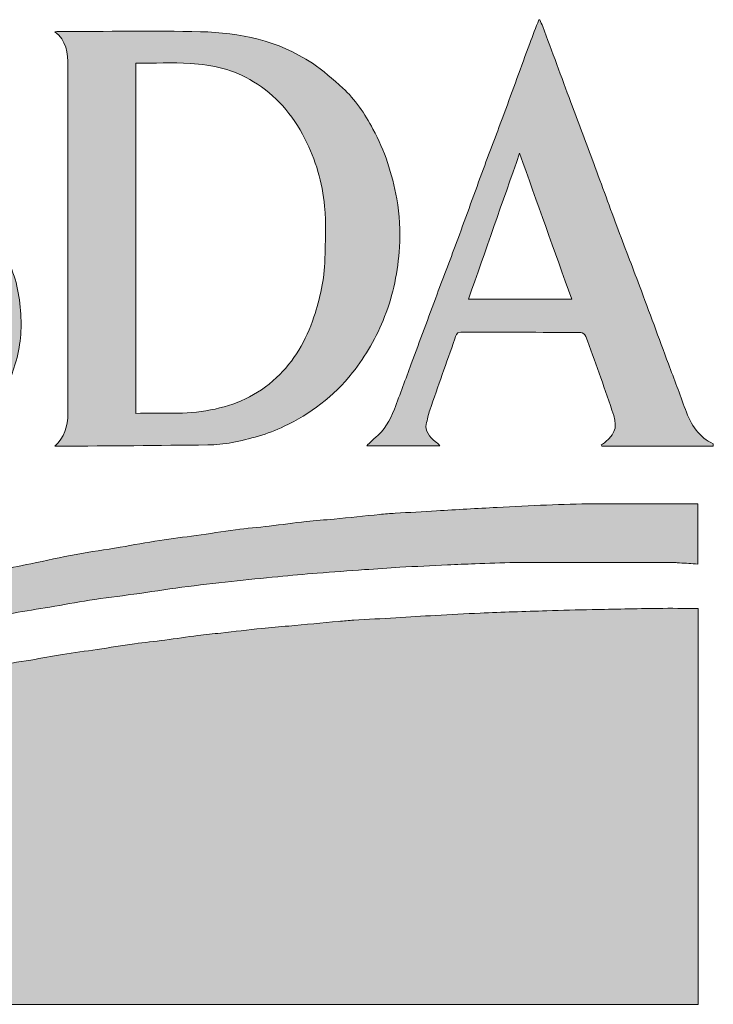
# Paper-space layout 'C6.0 DETAILS' of a CAD drawing. Header units: feet. Extents: x -24 to 101, y -3 to 30.
# Tile 25 of 29: x 38.897 to 39.722, y 27.793 to 28.964. Entities that reach past the tile are written whole.
import ezdxf
from ezdxf.enums import TextEntityAlignment as Align

# ---------------------------------------------------------------- set-up
doc = ezdxf.new("R2010")
doc.units = ezdxf.units.FT
doc.header["$MEASUREMENT"] = 0
for name, color, linetype in [('G-BRDR', 7, 'Continuous'), ('G-BRDR-TEXT-ST01', 64, 'Continuous'), ('G-TEXT-ST02', 2, 'Continuous')]:
    doc.layers.add(name, color=color, linetype=linetype)
doc.styles.add('Arial Narrow Tlblk', font='ARIALN.TTF')
doc.styles.get("Standard").update_dxf_attribs({"font": 'arial.ttf'})

# ---------------------------------------------------------------- blocks, each defined once
blk = doc.blocks.new('USDA')
at = {"lineweight": 0}
h = blk.add_hatch(color=256, dxfattribs=at)
edge = h.paths.add_edge_path()
edge.add_spline(control_points=[(1.4556, 0.664), (1.4113, 0.664), (1.367, 0.664), (1.3228, 0.664), (1.3226, 0.6646), (1.3225, 0.6651), (1.3223, 0.6656), (1.324, 0.6668), (1.3258, 0.6678), (1.3273, 0.6692), (1.341, 0.6809), (1.3413, 0.6889), (1.335, 0.7071), (1.325, 0.7365), (1.3145, 0.7657), (1.3039, 0.7948), (1.3031, 0.797), (1.2999, 0.7994), (1.2979, 0.7994), (1.2503, 0.7997), (1.2027, 0.7995), (1.1551, 0.7998), (1.1494, 0.7999), (1.1494, 0.7954), (1.1481, 0.7917), (1.1381, 0.7636), (1.1282, 0.7354), (1.1184, 0.7071), (1.1165, 0.7016), (1.1153, 0.6958), (1.114, 0.6901), (1.1126, 0.6839), (1.1177, 0.6742), (1.1246, 0.6696), (1.1266, 0.6683), (1.1285, 0.6671), (1.1301, 0.6646), (1.1016, 0.6646), (1.073, 0.6646), (1.0432, 0.6646), (1.0471, 0.6683), (1.0502, 0.6717), (1.0535, 0.6743), (1.0642, 0.6828), (1.071, 0.6948), (1.0761, 0.7081), (1.083, 0.726), (1.0896, 0.744), (1.0962, 0.762), (1.1065, 0.7896), (1.1166, 0.8172), (1.1269, 0.8448), (1.1351, 0.8667), (1.1435, 0.8885), (1.1516, 0.9105), (1.1619, 0.9383), (1.1719, 0.9663), (1.1821, 0.9941), (1.1902, 1.0161), (1.1986, 1.0379), (1.2067, 1.0599), (1.217, 1.0877), (1.227, 1.1156), (1.2373, 1.1434), (1.2407, 1.1529), (1.2444, 1.1622), (1.248, 1.1715), (1.2484, 1.1715), (1.2488, 1.1715), (1.2492, 1.1715), (1.2503, 1.1689), (1.2516, 1.1663), (1.2526, 1.1636), (1.2638, 1.1335), (1.2749, 1.1033), (1.286, 1.0732), (1.2944, 1.0507), (1.3031, 1.0282), (1.3114, 1.0056), (1.3213, 0.9791), (1.3309, 0.9524), (1.3408, 0.9259), (1.3497, 0.9021), (1.3589, 0.8785), (1.3678, 0.8547), (1.3794, 0.8238), (1.3908, 0.7928), (1.4022, 0.7619), (1.4089, 0.7439), (1.4158, 0.726), (1.4223, 0.7079), (1.429, 0.6893), (1.4389, 0.6744), (1.4556, 0.6668), (1.4556, 0.6659), (1.4556, 0.665), (1.4556, 0.664)], knot_values=[0, 0, 0, 0, 1, 1, 1, 2, 2, 2, 3, 3, 3, 4, 4, 4, 5, 5, 5, 6, 6, 6, 7, 7, 7, 8, 8, 8, 9, 9, 9, 10, 10, 10, 11, 11, 11, 12, 12, 12, 13, 13, 13, 14, 14, 14, 15, 15, 15, 16, 16, 16, 17, 17, 17, 18, 18, 18, 19, 19, 19, 20, 20, 20, 21, 21, 21, 22, 22, 22, 23, 23, 23, 24, 24, 24, 25, 25, 25, 26, 26, 26, 27, 27, 27, 28, 28, 28, 29, 29, 29, 30, 30, 30, 31, 31, 31, 32, 32, 32, 32], degree=3, periodic=0)
edge = h.paths.add_edge_path()
edge.add_spline(control_points=[(1.2251, 1.0126), (1.2046, 0.9541), (1.1845, 0.8967), (1.1643, 0.8389), (1.2056, 0.8389), (1.2461, 0.8389), (1.2871, 0.8389), (1.2665, 0.8967), (1.2459, 0.9542), (1.2251, 1.0126)], knot_values=[0, 0, 0, 0, 1, 1, 1, 2, 2, 2, 3, 3, 3, 3], degree=3, periodic=0)
h = blk.add_hatch(color=256, dxfattribs=at)
edge = h.paths.add_edge_path()
edge.add_spline(control_points=[(0.5977, 1.0312), (0.5948, 1.0388), (0.5925, 1.0468), (0.5891, 1.0541), (0.5739, 1.0869), (0.5524, 1.1116), (0.5209, 1.1215), (0.4973, 1.129), (0.4735, 1.129), (0.4525, 1.1113), (0.4384, 1.0994), (0.431, 1.0825), (0.4296, 1.0622), (0.4273, 1.0297), (0.4427, 1.0091), (0.4653, 0.9953), (0.4965, 0.9762), (0.5287, 0.9593), (0.5602, 0.9408), (0.5813, 0.9283), (0.6004, 0.9125), (0.6138, 0.8891), (0.6248, 0.8699), (0.6296, 0.8484), (0.6314, 0.8254), (0.6332, 0.8035), (0.6312, 0.7825), (0.6252, 0.7619), (0.6152, 0.7277), (0.5958, 0.7024), (0.5697, 0.6835), (0.5507, 0.6698), (0.5298, 0.6623), (0.508, 0.6587), (0.4881, 0.6554), (0.4683, 0.6574), (0.4484, 0.661), (0.4216, 0.6658), (0.3965, 0.6761), (0.372, 0.689), (0.368, 0.6912), (0.3672, 0.6939), (0.3671, 0.6986), (0.3669, 0.7211), (0.3663, 0.7436), (0.366, 0.7661), (0.3658, 0.7818), (0.366, 0.7976), (0.366, 0.8116), (0.3683, 0.8047), (0.3711, 0.7958), (0.3744, 0.7871), (0.3866, 0.7548), (0.4043, 0.7281), (0.4312, 0.7105), (0.4478, 0.6997), (0.4656, 0.6949), (0.4844, 0.6963), (0.5045, 0.6979), (0.5231, 0.7045), (0.5375, 0.722), (0.549, 0.736), (0.5546, 0.7531), (0.557, 0.7722), (0.5589, 0.7869), (0.5567, 0.8004), (0.5525, 0.8138), (0.5482, 0.8274), (0.54, 0.8373), (0.5303, 0.8458), (0.5134, 0.8606), (0.4937, 0.8693), (0.4747, 0.8797), (0.4528, 0.8918), (0.4313, 0.9049), (0.4119, 0.9226), (0.3957, 0.9375), (0.3826, 0.955), (0.3739, 0.9769), (0.369, 0.9893), (0.3665, 1.0024), (0.366, 1.016), (0.3654, 1.0363), (0.366, 1.0564), (0.3728, 1.0756), (0.3799, 1.0955), (0.3899, 1.1124), (0.4043, 1.1262), (0.4233, 1.1446), (0.4452, 1.1556), (0.469, 1.1614), (0.4869, 1.1657), (0.5052, 1.1655), (0.5235, 1.1633), (0.5473, 1.1604), (0.5701, 1.1538), (0.5914, 1.1409), (0.5943, 1.1392), (0.5952, 1.1374), (0.5953, 1.1337), (0.5959, 1.1048), (0.5967, 1.0758), (0.5977, 1.0469), (0.5978, 1.0417), (0.5986, 1.0365), (0.5992, 1.0314), (0.5987, 1.0313), (0.5982, 1.0312), (0.5977, 1.0312)], knot_values=[0, 0, 0, 0, 1, 1, 1, 2, 2, 2, 3, 3, 3, 4, 4, 4, 5, 5, 5, 6, 6, 6, 7, 7, 7, 8, 8, 8, 9, 9, 9, 10, 10, 10, 11, 11, 11, 12, 12, 12, 13, 13, 13, 14, 14, 14, 15, 15, 15, 16, 16, 16, 17, 17, 17, 18, 18, 18, 19, 19, 19, 20, 20, 20, 21, 21, 21, 22, 22, 22, 23, 23, 23, 24, 24, 24, 25, 25, 25, 26, 26, 26, 27, 27, 27, 28, 28, 28, 29, 29, 29, 30, 30, 30, 31, 31, 31, 32, 32, 32, 33, 33, 33, 34, 34, 34, 35, 35, 35, 36, 36, 36, 36], degree=3, periodic=0)
h = blk.add_hatch(color=256, dxfattribs=at)
edge = h.paths.add_edge_path()
edge.add_spline(control_points=[(0.6724, 0.664), (0.6833, 0.6748), (0.6878, 0.6871), (0.6878, 0.7033), (0.6875, 0.8407), (0.6875, 0.9782), (0.6878, 1.1156), (0.6878, 1.1324), (0.6858, 1.147), (0.6722, 1.1571), (0.6738, 1.1572), (0.6754, 1.1575), (0.6771, 1.1575), (0.7332, 1.1575), (0.7894, 1.1585), (0.8456, 1.1572), (0.8921, 1.1562), (0.9375, 1.147), (0.9787, 1.1197), (0.9913, 1.1112), (1.003, 1.1005), (1.0147, 1.0902), (1.0297, 1.077), (1.0407, 1.0596), (1.0507, 1.0413), (1.0646, 1.0159), (1.0736, 0.9882), (1.079, 0.9586), (1.0824, 0.9394), (1.0833, 0.9201), (1.0822, 0.9008), (1.0805, 0.8722), (1.0749, 0.8445), (1.0645, 0.8183), (1.0549, 0.7937), (1.0423, 0.7717), (1.0265, 0.7517), (1.0037, 0.7227), (0.976, 0.7027), (0.9452, 0.6878), (0.9252, 0.6782), (0.9042, 0.6727), (0.883, 0.6685), (0.8735, 0.6666), (0.8638, 0.6657), (0.8542, 0.6656), (0.7956, 0.6649), (0.7371, 0.6645), (0.6786, 0.664), (0.6765, 0.664), (0.6745, 0.664), (0.6724, 0.664)], knot_values=[0, 0, 0, 0, 1, 1, 1, 2, 2, 2, 3, 3, 3, 4, 4, 4, 5, 5, 5, 6, 6, 6, 7, 7, 7, 8, 8, 8, 9, 9, 9, 10, 10, 10, 11, 11, 11, 12, 12, 12, 13, 13, 13, 14, 14, 14, 15, 15, 15, 16, 16, 16, 17, 17, 17, 17], degree=3, periodic=0)
edge = h.paths.add_edge_path()
edge.add_spline(control_points=[(0.7684, 1.1198), (0.7684, 0.9795), (0.7684, 0.8416), (0.7684, 0.7031), (0.7984, 0.7038), (0.828, 0.7015), (0.8575, 0.7072), (0.8864, 0.7128), (0.9129, 0.724), (0.936, 0.7457), (0.9567, 0.7651), (0.9711, 0.7894), (0.9805, 0.818), (0.9877, 0.8401), (0.9929, 0.8628), (0.9935, 0.8865), (0.994, 0.9075), (0.9952, 0.9288), (0.9932, 0.9495), (0.9905, 0.9779), (0.9825, 1.0049), (0.9698, 1.0298), (0.9548, 1.0592), (0.9346, 1.082), (0.9087, 1.0978), (0.8851, 1.1122), (0.8595, 1.1181), (0.8334, 1.1195), (0.8119, 1.1207), (0.7904, 1.1198), (0.7684, 1.1198)], knot_values=[0, 0, 0, 0, 1, 1, 1, 2, 2, 2, 3, 3, 3, 4, 4, 4, 5, 5, 5, 6, 6, 6, 7, 7, 7, 8, 8, 8, 9, 9, 9, 10, 10, 10, 10], degree=3, periodic=0)
h = blk.add_hatch(color=256, dxfattribs=at)
edge = h.paths.add_edge_path()
edge.add_spline(control_points=[(0.0001, 0.2911), (0.0116, 0.2979), (0.0229, 0.3051), (0.0346, 0.3116), (0.0765, 0.3353), (0.1188, 0.3579), (0.1627, 0.3763), (0.1961, 0.3904), (0.2294, 0.4048), (0.2631, 0.418), (0.3248, 0.4422), (0.3877, 0.4613), (0.4509, 0.4791), (0.4875, 0.4895), (0.5245, 0.4985), (0.5614, 0.5072), (0.5887, 0.5136), (0.6162, 0.5186), (0.6436, 0.5243), (0.6615, 0.528), (0.6794, 0.5319), (0.6974, 0.5353), (0.7148, 0.5385), (0.7324, 0.5409), (0.7498, 0.5438), (0.7656, 0.5465), (0.7812, 0.5496), (0.797, 0.552), (0.8114, 0.5543), (0.8259, 0.5558), (0.8404, 0.5578), (0.856, 0.56), (0.8716, 0.5626), (0.8872, 0.5647), (0.9005, 0.5664), (0.9139, 0.5675), (0.9273, 0.569), (0.942, 0.5707), (0.9566, 0.5728), (0.9713, 0.5745), (0.9823, 0.5757), (0.9934, 0.5763), (1.0044, 0.5774), (1.0225, 0.5791), (1.0406, 0.5811), (1.0587, 0.5829), (1.0648, 0.5835), (1.0709, 0.584), (1.0771, 0.5843), (1.0935, 0.5853), (1.1099, 0.5862), (1.1264, 0.5872), (1.1504, 0.5885), (1.1743, 0.59), (1.1983, 0.5913), (1.2179, 0.5924), (1.2376, 0.5934), (1.2572, 0.5941), (1.2759, 0.5948), (1.2947, 0.5954), (1.3134, 0.5955), (1.3545, 0.5957), (1.3956, 0.5956), (1.4371, 0.5956), (1.4371, 0.5728), (1.4371, 0.549), (1.4371, 0.5239), (1.4299, 0.5243), (1.4227, 0.5248), (1.4154, 0.5253), (1.4136, 0.5254), (1.4118, 0.5256), (1.4101, 0.5256), (1.3465, 0.5256), (1.2829, 0.5257), (1.2193, 0.5256), (1.2035, 0.5255), (1.1878, 0.5248), (1.1721, 0.5242), (1.1612, 0.5238), (1.1503, 0.5234), (1.1393, 0.5228), (1.1205, 0.5219), (1.1016, 0.5211), (1.0828, 0.52), (1.0688, 0.5192), (1.0547, 0.5182), (1.0407, 0.5172), (1.0219, 0.5159), (1.0031, 0.5145), (0.9844, 0.513), (0.9688, 0.5118), (0.9532, 0.5103), (0.9377, 0.5088), (0.9192, 0.5071), (0.9007, 0.5053), (0.8822, 0.5032), (0.8626, 0.5011), (0.843, 0.4988), (0.8234, 0.4962), (0.8043, 0.4937), (0.7852, 0.4906), (0.7661, 0.488), (0.7485, 0.4855), (0.7309, 0.4835), (0.7133, 0.4808), (0.6976, 0.4784), (0.6819, 0.4753), (0.6662, 0.4727), (0.6518, 0.4702), (0.6374, 0.4681), (0.623, 0.4655), (0.6039, 0.462), (0.5847, 0.4583), (0.5656, 0.4545), (0.5467, 0.4508), (0.5277, 0.4473), (0.5089, 0.4431), (0.4785, 0.4364), (0.4481, 0.4297), (0.4179, 0.4222), (0.3782, 0.4124), (0.3385, 0.4023), (0.2989, 0.3914), (0.2632, 0.3816), (0.2276, 0.371), (0.1921, 0.3599), (0.1622, 0.3505), (0.1323, 0.3405), (0.1028, 0.3296), (0.0689, 0.317), (0.0355, 0.303), (0.0019, 0.2897), (0.0015, 0.2896), (0.0011, 0.2897), (0.0007, 0.2898), (0.0005, 0.2902), (0.0003, 0.2906), (0.0001, 0.2911)], knot_values=[0, 0, 0, 0, 1, 1, 1, 2, 2, 2, 3, 3, 3, 4, 4, 4, 5, 5, 5, 6, 6, 6, 7, 7, 7, 8, 8, 8, 9, 9, 9, 10, 10, 10, 11, 11, 11, 12, 12, 12, 13, 13, 13, 14, 14, 14, 15, 15, 15, 16, 16, 16, 17, 17, 17, 18, 18, 18, 19, 19, 19, 20, 20, 20, 21, 21, 21, 22, 22, 22, 23, 23, 23, 24, 24, 24, 25, 25, 25, 26, 26, 26, 27, 27, 27, 28, 28, 28, 29, 29, 29, 30, 30, 30, 31, 31, 31, 32, 32, 32, 33, 33, 33, 34, 34, 34, 35, 35, 35, 36, 36, 36, 37, 37, 37, 38, 38, 38, 39, 39, 39, 40, 40, 40, 41, 41, 41, 42, 42, 42, 43, 43, 43, 44, 44, 44, 45, 45, 45, 46, 46, 46, 46], degree=3, periodic=0)
h = blk.add_hatch(color=256, dxfattribs=at)
edge = h.paths.add_edge_path()
edge.add_spline(control_points=[(0, 0), (0, 0.0752), (0.0001, 0.1505), (-0.0001, 0.2258), (-0.0002, 0.2317), (0.0015, 0.2346), (0.006, 0.2362), (0.059, 0.2554), (0.1117, 0.2753), (0.1649, 0.2935), (0.2046, 0.3071), (0.2447, 0.3193), (0.2849, 0.3307), (0.3219, 0.3412), (0.3593, 0.3499), (0.3965, 0.3593), (0.4195, 0.365), (0.4424, 0.3708), (0.4655, 0.3758), (0.4891, 0.381), (0.5129, 0.3853), (0.5367, 0.3901), (0.5574, 0.3942), (0.578, 0.3986), (0.5987, 0.4024), (0.6136, 0.4052), (0.6286, 0.4071), (0.6436, 0.4096), (0.6562, 0.4118), (0.6688, 0.4144), (0.6814, 0.4164), (0.695, 0.4186), (0.7087, 0.4202), (0.7224, 0.4222), (0.7372, 0.4244), (0.752, 0.427), (0.7668, 0.429), (0.7789, 0.4307), (0.7911, 0.4318), (0.8032, 0.4334), (0.8163, 0.4351), (0.8294, 0.4371), (0.8425, 0.4388), (0.8515, 0.44), (0.8606, 0.4408), (0.8696, 0.4418), (0.8859, 0.4436), (0.9022, 0.4455), (0.9185, 0.4473), (0.9291, 0.4484), (0.9397, 0.4492), (0.9504, 0.4501), (0.9703, 0.452), (0.9901, 0.4539), (1.01, 0.4557), (1.0159, 0.4562), (1.0219, 0.4568), (1.0278, 0.4571), (1.0444, 0.4581), (1.0611, 0.459), (1.0777, 0.4599), (1.0936, 0.4609), (1.1094, 0.4619), (1.1252, 0.4627), (1.1429, 0.4637), (1.1605, 0.4648), (1.1782, 0.4655), (1.2046, 0.4666), (1.2311, 0.4675), (1.2575, 0.4683), (1.2754, 0.4689), (1.2934, 0.4693), (1.3113, 0.4697), (1.3374, 0.4702), (1.3635, 0.4708), (1.3896, 0.4711), (1.4053, 0.4713), (1.421, 0.4711), (1.4376, 0.4711), (1.4376, 0.3129), (1.4376, 0.1565), (1.4376, 0), (0.9584, 0), (0.4792, 0), (0, 0)], knot_values=[0, 0, 0, 0, 1, 1, 1, 2, 2, 2, 3, 3, 3, 4, 4, 4, 5, 5, 5, 6, 6, 6, 7, 7, 7, 8, 8, 8, 9, 9, 9, 10, 10, 10, 11, 11, 11, 12, 12, 12, 13, 13, 13, 14, 14, 14, 15, 15, 15, 16, 16, 16, 17, 17, 17, 18, 18, 18, 19, 19, 19, 20, 20, 20, 21, 21, 21, 22, 22, 22, 23, 23, 23, 24, 24, 24, 25, 25, 25, 26, 26, 26, 27, 27, 27, 28, 28, 28, 28], degree=3, periodic=0)
for points, knots in [([(1.4556, 0.664), (1.4113, 0.664), (1.367, 0.664), (1.3228, 0.664), (1.3226, 0.6646), (1.3225, 0.6651), (1.3223, 0.6656), (1.324, 0.6668), (1.3258, 0.6678), (1.3273, 0.6692), (1.341, 0.6809), (1.3413, 0.6889), (1.335, 0.7071), (1.325, 0.7365), (1.3145, 0.7657), (1.3039, 0.7948), (1.3031, 0.797), (1.2999, 0.7994), (1.2979, 0.7994), (1.2503, 0.7997), (1.2027, 0.7995), (1.1551, 0.7998), (1.1494, 0.7999), (1.1494, 0.7954), (1.1481, 0.7917), (1.1381, 0.7636), (1.1282, 0.7354), (1.1184, 0.7071), (1.1165, 0.7016), (1.1153, 0.6958), (1.114, 0.6901), (1.1126, 0.6839), (1.1177, 0.6742), (1.1246, 0.6696), (1.1266, 0.6683), (1.1285, 0.6671), (1.1301, 0.6646), (1.1016, 0.6646), (1.073, 0.6646), (1.0432, 0.6646), (1.0471, 0.6683), (1.0502, 0.6717), (1.0535, 0.6743), (1.0642, 0.6828), (1.071, 0.6948), (1.0761, 0.7081), (1.083, 0.726), (1.0896, 0.744), (1.0962, 0.762), (1.1065, 0.7896), (1.1166, 0.8172), (1.1269, 0.8448), (1.1351, 0.8667), (1.1435, 0.8885), (1.1516, 0.9105), (1.1619, 0.9383), (1.1719, 0.9663), (1.1821, 0.9941), (1.1902, 1.0161), (1.1986, 1.0379), (1.2067, 1.0599), (1.217, 1.0877), (1.227, 1.1156), (1.2373, 1.1434), (1.2407, 1.1529), (1.2444, 1.1622), (1.248, 1.1715), (1.2484, 1.1715), (1.2488, 1.1715), (1.2492, 1.1715), (1.2503, 1.1689), (1.2516, 1.1663), (1.2526, 1.1636), (1.2638, 1.1335), (1.2749, 1.1033), (1.286, 1.0732), (1.2944, 1.0507), (1.3031, 1.0282), (1.3114, 1.0056), (1.3213, 0.9791), (1.3309, 0.9524), (1.3408, 0.9259), (1.3497, 0.9021), (1.3589, 0.8785), (1.3678, 0.8547), (1.3794, 0.8238), (1.3908, 0.7928), (1.4022, 0.7619), (1.4089, 0.7439), (1.4158, 0.726), (1.4223, 0.7079), (1.429, 0.6893), (1.4389, 0.6744), (1.4556, 0.6668), (1.4556, 0.6659), (1.4556, 0.665), (1.4556, 0.664)], [0, 0, 0, 0, 1, 1, 1, 2, 2, 2, 3, 3, 3, 4, 4, 4, 5, 5, 5, 6, 6, 6, 7, 7, 7, 8, 8, 8, 9, 9, 9, 10, 10, 10, 11, 11, 11, 12, 12, 12, 13, 13, 13, 14, 14, 14, 15, 15, 15, 16, 16, 16, 17, 17, 17, 18, 18, 18, 19, 19, 19, 20, 20, 20, 21, 21, 21, 22, 22, 22, 23, 23, 23, 24, 24, 24, 25, 25, 25, 26, 26, 26, 27, 27, 27, 28, 28, 28, 29, 29, 29, 30, 30, 30, 31, 31, 31, 32, 32, 32, 32]), ([(0.5977, 1.0312), (0.5982, 1.0312), (0.5987, 1.0313), (0.5992, 1.0314), (0.5986, 1.0365), (0.5978, 1.0417), (0.5977, 1.0469), (0.5967, 1.0758), (0.5959, 1.1048), (0.5953, 1.1337), (0.5952, 1.1374), (0.5943, 1.1392), (0.5914, 1.1409), (0.5701, 1.1538), (0.5473, 1.1604), (0.5235, 1.1633), (0.5052, 1.1655), (0.4869, 1.1657), (0.469, 1.1614), (0.4452, 1.1556), (0.4233, 1.1446), (0.4043, 1.1262), (0.3899, 1.1124), (0.3799, 1.0955), (0.3728, 1.0756), (0.366, 1.0564), (0.3654, 1.0363), (0.366, 1.016), (0.3665, 1.0024), (0.369, 0.9893), (0.3739, 0.9769), (0.3826, 0.955), (0.3957, 0.9375), (0.4119, 0.9226), (0.4313, 0.9049), (0.4528, 0.8918), (0.4747, 0.8797), (0.4937, 0.8693), (0.5134, 0.8606), (0.5303, 0.8458), (0.54, 0.8373), (0.5482, 0.8274), (0.5525, 0.8138), (0.5567, 0.8004), (0.5589, 0.7869), (0.557, 0.7722), (0.5546, 0.7531), (0.549, 0.736), (0.5375, 0.722), (0.5231, 0.7045), (0.5045, 0.6979), (0.4844, 0.6963), (0.4656, 0.6949), (0.4478, 0.6997), (0.4312, 0.7105), (0.4043, 0.7281), (0.3866, 0.7548), (0.3744, 0.7871), (0.3711, 0.7958), (0.3683, 0.8047), (0.366, 0.8116), (0.366, 0.7976), (0.3658, 0.7818), (0.366, 0.7661), (0.3663, 0.7436), (0.3669, 0.7211), (0.3671, 0.6986), (0.3672, 0.6939), (0.368, 0.6912), (0.372, 0.689), (0.3965, 0.6761), (0.4216, 0.6658), (0.4484, 0.661), (0.4683, 0.6574), (0.4881, 0.6554), (0.508, 0.6587), (0.5298, 0.6623), (0.5507, 0.6698), (0.5697, 0.6835), (0.5958, 0.7024), (0.6152, 0.7277), (0.6252, 0.7619), (0.6312, 0.7825), (0.6332, 0.8035), (0.6314, 0.8254), (0.6296, 0.8484), (0.6248, 0.8699), (0.6138, 0.8891), (0.6004, 0.9125), (0.5813, 0.9283), (0.5602, 0.9408), (0.5287, 0.9593), (0.4965, 0.9762), (0.4653, 0.9953), (0.4427, 1.0091), (0.4273, 1.0297), (0.4296, 1.0622), (0.431, 1.0825), (0.4384, 1.0994), (0.4525, 1.1113), (0.4735, 1.129), (0.4973, 1.129), (0.5209, 1.1215), (0.5524, 1.1116), (0.5739, 1.0869), (0.5891, 1.0541), (0.5925, 1.0468), (0.5948, 1.0388), (0.5977, 1.0312)], [0, 0, 0, 0, 1, 1, 1, 2, 2, 2, 3, 3, 3, 4, 4, 4, 5, 5, 5, 6, 6, 6, 7, 7, 7, 8, 8, 8, 9, 9, 9, 10, 10, 10, 11, 11, 11, 12, 12, 12, 13, 13, 13, 14, 14, 14, 15, 15, 15, 16, 16, 16, 17, 17, 17, 18, 18, 18, 19, 19, 19, 20, 20, 20, 21, 21, 21, 22, 22, 22, 23, 23, 23, 24, 24, 24, 25, 25, 25, 26, 26, 26, 27, 27, 27, 28, 28, 28, 29, 29, 29, 30, 30, 30, 31, 31, 31, 32, 32, 32, 33, 33, 33, 34, 34, 34, 35, 35, 35, 36, 36, 36, 36]), ([(0.5977, 1.0312), (0.5948, 1.0388), (0.5925, 1.0468), (0.5891, 1.0541), (0.5739, 1.0869), (0.5524, 1.1116), (0.5209, 1.1215), (0.4973, 1.129), (0.4735, 1.129), (0.4525, 1.1113), (0.4384, 1.0994), (0.431, 1.0825), (0.4296, 1.0622), (0.4273, 1.0297), (0.4427, 1.0091), (0.4653, 0.9953), (0.4965, 0.9762), (0.5287, 0.9593), (0.5602, 0.9408), (0.5813, 0.9283), (0.6004, 0.9125), (0.6138, 0.8891), (0.6248, 0.8699), (0.6296, 0.8484), (0.6314, 0.8254), (0.6332, 0.8035), (0.6312, 0.7825), (0.6252, 0.7619), (0.6152, 0.7277), (0.5958, 0.7024), (0.5697, 0.6835), (0.5507, 0.6698), (0.5298, 0.6623), (0.508, 0.6587), (0.4881, 0.6554), (0.4683, 0.6574), (0.4484, 0.661), (0.4216, 0.6658), (0.3965, 0.6761), (0.372, 0.689), (0.368, 0.6912), (0.3672, 0.6939), (0.3671, 0.6986), (0.3669, 0.7211), (0.3663, 0.7436), (0.366, 0.7661), (0.3658, 0.7818), (0.366, 0.7976), (0.366, 0.8116), (0.3683, 0.8047), (0.3711, 0.7958), (0.3744, 0.7871), (0.3866, 0.7548), (0.4043, 0.7281), (0.4312, 0.7105), (0.4478, 0.6997), (0.4656, 0.6949), (0.4844, 0.6963), (0.5045, 0.6979), (0.5231, 0.7045), (0.5375, 0.722), (0.549, 0.736), (0.5546, 0.7531), (0.557, 0.7722), (0.5589, 0.7869), (0.5567, 0.8004), (0.5525, 0.8138), (0.5482, 0.8274), (0.54, 0.8373), (0.5303, 0.8458), (0.5134, 0.8606), (0.4937, 0.8693), (0.4747, 0.8797), (0.4528, 0.8918), (0.4313, 0.9049), (0.4119, 0.9226), (0.3957, 0.9375), (0.3826, 0.955), (0.3739, 0.9769), (0.369, 0.9893), (0.3665, 1.0024), (0.366, 1.016), (0.3654, 1.0363), (0.366, 1.0564), (0.3728, 1.0756), (0.3799, 1.0955), (0.3899, 1.1124), (0.4043, 1.1262), (0.4233, 1.1446), (0.4452, 1.1556), (0.469, 1.1614), (0.4869, 1.1657), (0.5052, 1.1655), (0.5235, 1.1633), (0.5473, 1.1604), (0.5701, 1.1538), (0.5914, 1.1409), (0.5943, 1.1392), (0.5952, 1.1374), (0.5953, 1.1337), (0.5959, 1.1048), (0.5967, 1.0758), (0.5977, 1.0469), (0.5978, 1.0417), (0.5986, 1.0365), (0.5992, 1.0314), (0.5987, 1.0313), (0.5982, 1.0312), (0.5977, 1.0312)], [0, 0, 0, 0, 1, 1, 1, 2, 2, 2, 3, 3, 3, 4, 4, 4, 5, 5, 5, 6, 6, 6, 7, 7, 7, 8, 8, 8, 9, 9, 9, 10, 10, 10, 11, 11, 11, 12, 12, 12, 13, 13, 13, 14, 14, 14, 15, 15, 15, 16, 16, 16, 17, 17, 17, 18, 18, 18, 19, 19, 19, 20, 20, 20, 21, 21, 21, 22, 22, 22, 23, 23, 23, 24, 24, 24, 25, 25, 25, 26, 26, 26, 27, 27, 27, 28, 28, 28, 29, 29, 29, 30, 30, 30, 31, 31, 31, 32, 32, 32, 33, 33, 33, 34, 34, 34, 35, 35, 35, 36, 36, 36, 36]), ([(0.6724, 0.664), (0.6745, 0.664), (0.6765, 0.664), (0.6786, 0.664), (0.7371, 0.6645), (0.7956, 0.6649), (0.8542, 0.6656), (0.8638, 0.6657), (0.8735, 0.6666), (0.883, 0.6685), (0.9042, 0.6727), (0.9252, 0.6782), (0.9452, 0.6878), (0.976, 0.7027), (1.0037, 0.7227), (1.0265, 0.7517), (1.0423, 0.7717), (1.0549, 0.7937), (1.0645, 0.8183), (1.0749, 0.8445), (1.0805, 0.8722), (1.0822, 0.9008), (1.0833, 0.9201), (1.0824, 0.9394), (1.079, 0.9586), (1.0736, 0.9882), (1.0646, 1.0159), (1.0507, 1.0413), (1.0407, 1.0596), (1.0297, 1.077), (1.0147, 1.0902), (1.003, 1.1005), (0.9913, 1.1112), (0.9787, 1.1197), (0.9375, 1.147), (0.8921, 1.1562), (0.8456, 1.1572), (0.7894, 1.1585), (0.7332, 1.1575), (0.6771, 1.1575), (0.6754, 1.1575), (0.6738, 1.1572), (0.6722, 1.1571), (0.6858, 1.147), (0.6878, 1.1324), (0.6878, 1.1156), (0.6875, 0.9782), (0.6875, 0.8407), (0.6878, 0.7033), (0.6878, 0.6871), (0.6833, 0.6748), (0.6724, 0.664)], [0, 0, 0, 0, 1, 1, 1, 2, 2, 2, 3, 3, 3, 4, 4, 4, 5, 5, 5, 6, 6, 6, 7, 7, 7, 8, 8, 8, 9, 9, 9, 10, 10, 10, 11, 11, 11, 12, 12, 12, 13, 13, 13, 14, 14, 14, 15, 15, 15, 16, 16, 16, 17, 17, 17, 17]), ([(0.6724, 0.664), (0.6833, 0.6748), (0.6878, 0.6871), (0.6878, 0.7033), (0.6875, 0.8407), (0.6875, 0.9782), (0.6878, 1.1156), (0.6878, 1.1324), (0.6858, 1.147), (0.6722, 1.1571), (0.6738, 1.1572), (0.6754, 1.1575), (0.6771, 1.1575), (0.7332, 1.1575), (0.7894, 1.1585), (0.8456, 1.1572), (0.8921, 1.1562), (0.9375, 1.147), (0.9787, 1.1197), (0.9913, 1.1112), (1.003, 1.1005), (1.0147, 1.0902), (1.0297, 1.077), (1.0407, 1.0596), (1.0507, 1.0413), (1.0646, 1.0159), (1.0736, 0.9882), (1.079, 0.9586), (1.0824, 0.9394), (1.0833, 0.9201), (1.0822, 0.9008), (1.0805, 0.8722), (1.0749, 0.8445), (1.0645, 0.8183), (1.0549, 0.7937), (1.0423, 0.7717), (1.0265, 0.7517), (1.0037, 0.7227), (0.976, 0.7027), (0.9452, 0.6878), (0.9252, 0.6782), (0.9042, 0.6727), (0.883, 0.6685), (0.8735, 0.6666), (0.8638, 0.6657), (0.8542, 0.6656), (0.7956, 0.6649), (0.7371, 0.6645), (0.6786, 0.664), (0.6765, 0.664), (0.6745, 0.664), (0.6724, 0.664)], [0, 0, 0, 0, 1, 1, 1, 2, 2, 2, 3, 3, 3, 4, 4, 4, 5, 5, 5, 6, 6, 6, 7, 7, 7, 8, 8, 8, 9, 9, 9, 10, 10, 10, 11, 11, 11, 12, 12, 12, 13, 13, 13, 14, 14, 14, 15, 15, 15, 16, 16, 16, 17, 17, 17, 17]), ([(0.7684, 1.1198), (0.7684, 0.9795), (0.7684, 0.8416), (0.7684, 0.7031), (0.7984, 0.7038), (0.828, 0.7015), (0.8575, 0.7072), (0.8864, 0.7128), (0.9129, 0.724), (0.936, 0.7457), (0.9567, 0.7651), (0.9711, 0.7894), (0.9805, 0.818), (0.9877, 0.8401), (0.9929, 0.8628), (0.9935, 0.8865), (0.994, 0.9075), (0.9952, 0.9288), (0.9932, 0.9495), (0.9905, 0.9779), (0.9825, 1.0049), (0.9698, 1.0298), (0.9548, 1.0592), (0.9346, 1.082), (0.9087, 1.0978), (0.8851, 1.1122), (0.8595, 1.1181), (0.8334, 1.1195), (0.8119, 1.1207), (0.7904, 1.1198), (0.7684, 1.1198)], [0, 0, 0, 0, 1, 1, 1, 2, 2, 2, 3, 3, 3, 4, 4, 4, 5, 5, 5, 6, 6, 6, 7, 7, 7, 8, 8, 8, 9, 9, 9, 10, 10, 10, 10]), ([(1.2251, 1.0126), (1.2046, 0.9541), (1.1845, 0.8967), (1.1643, 0.8389), (1.2056, 0.8389), (1.2461, 0.8389), (1.2871, 0.8389), (1.2665, 0.8967), (1.2459, 0.9542), (1.2251, 1.0126)], [0, 0, 0, 0, 1, 1, 1, 2, 2, 2, 3, 3, 3, 3]), ([(0.0001, 0.2911), (0.0003, 0.2906), (0.0005, 0.2902), (0.0007, 0.2898), (0.0011, 0.2897), (0.0015, 0.2896), (0.0019, 0.2897), (0.0355, 0.303), (0.0689, 0.317), (0.1028, 0.3296), (0.1323, 0.3405), (0.1622, 0.3505), (0.1921, 0.3599), (0.2276, 0.371), (0.2632, 0.3816), (0.2989, 0.3914), (0.3385, 0.4023), (0.3782, 0.4124), (0.4179, 0.4222), (0.4481, 0.4297), (0.4785, 0.4364), (0.5089, 0.4431), (0.5277, 0.4473), (0.5467, 0.4508), (0.5656, 0.4545), (0.5847, 0.4583), (0.6039, 0.462), (0.623, 0.4655), (0.6374, 0.4681), (0.6518, 0.4702), (0.6662, 0.4727), (0.6819, 0.4753), (0.6976, 0.4784), (0.7133, 0.4808), (0.7309, 0.4835), (0.7485, 0.4855), (0.7661, 0.488), (0.7852, 0.4906), (0.8043, 0.4937), (0.8234, 0.4962), (0.843, 0.4988), (0.8626, 0.5011), (0.8822, 0.5032), (0.9007, 0.5053), (0.9192, 0.5071), (0.9377, 0.5088), (0.9532, 0.5103), (0.9688, 0.5118), (0.9844, 0.513), (1.0031, 0.5145), (1.0219, 0.5159), (1.0407, 0.5172), (1.0547, 0.5182), (1.0688, 0.5192), (1.0828, 0.52), (1.1016, 0.5211), (1.1205, 0.5219), (1.1393, 0.5228), (1.1503, 0.5234), (1.1612, 0.5238), (1.1721, 0.5242), (1.1878, 0.5248), (1.2035, 0.5255), (1.2193, 0.5256), (1.2829, 0.5257), (1.3465, 0.5256), (1.4101, 0.5256), (1.4118, 0.5256), (1.4136, 0.5254), (1.4154, 0.5253), (1.4227, 0.5248), (1.4299, 0.5243), (1.4371, 0.5239), (1.4371, 0.549), (1.4371, 0.5728), (1.4371, 0.5956), (1.3956, 0.5956), (1.3545, 0.5957), (1.3134, 0.5955), (1.2947, 0.5954), (1.2759, 0.5948), (1.2572, 0.5941), (1.2376, 0.5934), (1.2179, 0.5924), (1.1983, 0.5913), (1.1743, 0.59), (1.1504, 0.5885), (1.1264, 0.5872), (1.1099, 0.5862), (1.0935, 0.5853), (1.0771, 0.5843), (1.0709, 0.584), (1.0648, 0.5835), (1.0587, 0.5829), (1.0406, 0.5811), (1.0225, 0.5791), (1.0044, 0.5774), (0.9934, 0.5763), (0.9823, 0.5757), (0.9713, 0.5745), (0.9566, 0.5728), (0.942, 0.5707), (0.9273, 0.569), (0.9139, 0.5675), (0.9005, 0.5664), (0.8872, 0.5647), (0.8716, 0.5626), (0.856, 0.56), (0.8404, 0.5578), (0.8259, 0.5558), (0.8114, 0.5543), (0.797, 0.552), (0.7812, 0.5496), (0.7656, 0.5465), (0.7498, 0.5438), (0.7324, 0.5409), (0.7148, 0.5385), (0.6974, 0.5353), (0.6794, 0.5319), (0.6615, 0.528), (0.6436, 0.5243), (0.6162, 0.5186), (0.5887, 0.5136), (0.5614, 0.5072), (0.5245, 0.4985), (0.4875, 0.4895), (0.4509, 0.4791), (0.3877, 0.4613), (0.3248, 0.4422), (0.2631, 0.418), (0.2294, 0.4048), (0.1961, 0.3904), (0.1627, 0.3763), (0.1188, 0.3579), (0.0765, 0.3353), (0.0346, 0.3116), (0.0229, 0.3051), (0.0116, 0.2979), (0.0001, 0.2911)], [0, 0, 0, 0, 1, 1, 1, 2, 2, 2, 3, 3, 3, 4, 4, 4, 5, 5, 5, 6, 6, 6, 7, 7, 7, 8, 8, 8, 9, 9, 9, 10, 10, 10, 11, 11, 11, 12, 12, 12, 13, 13, 13, 14, 14, 14, 15, 15, 15, 16, 16, 16, 17, 17, 17, 18, 18, 18, 19, 19, 19, 20, 20, 20, 21, 21, 21, 22, 22, 22, 23, 23, 23, 24, 24, 24, 25, 25, 25, 26, 26, 26, 27, 27, 27, 28, 28, 28, 29, 29, 29, 30, 30, 30, 31, 31, 31, 32, 32, 32, 33, 33, 33, 34, 34, 34, 35, 35, 35, 36, 36, 36, 37, 37, 37, 38, 38, 38, 39, 39, 39, 40, 40, 40, 41, 41, 41, 42, 42, 42, 43, 43, 43, 44, 44, 44, 45, 45, 45, 46, 46, 46, 46]), ([(0.0001, 0.2911), (0.0116, 0.2979), (0.0229, 0.3051), (0.0346, 0.3116), (0.0765, 0.3353), (0.1188, 0.3579), (0.1627, 0.3763), (0.1961, 0.3904), (0.2294, 0.4048), (0.2631, 0.418), (0.3248, 0.4422), (0.3877, 0.4613), (0.4509, 0.4791), (0.4875, 0.4895), (0.5245, 0.4985), (0.5614, 0.5072), (0.5887, 0.5136), (0.6162, 0.5186), (0.6436, 0.5243), (0.6615, 0.528), (0.6794, 0.5319), (0.6974, 0.5353), (0.7148, 0.5385), (0.7324, 0.5409), (0.7498, 0.5438), (0.7656, 0.5465), (0.7812, 0.5496), (0.797, 0.552), (0.8114, 0.5543), (0.8259, 0.5558), (0.8404, 0.5578), (0.856, 0.56), (0.8716, 0.5626), (0.8872, 0.5647), (0.9005, 0.5664), (0.9139, 0.5675), (0.9273, 0.569), (0.942, 0.5707), (0.9566, 0.5728), (0.9713, 0.5745), (0.9823, 0.5757), (0.9934, 0.5763), (1.0044, 0.5774), (1.0225, 0.5791), (1.0406, 0.5811), (1.0587, 0.5829), (1.0648, 0.5835), (1.0709, 0.584), (1.0771, 0.5843), (1.0935, 0.5853), (1.1099, 0.5862), (1.1264, 0.5872), (1.1504, 0.5885), (1.1743, 0.59), (1.1983, 0.5913), (1.2179, 0.5924), (1.2376, 0.5934), (1.2572, 0.5941), (1.2759, 0.5948), (1.2947, 0.5954), (1.3134, 0.5955), (1.3545, 0.5957), (1.3956, 0.5956), (1.4371, 0.5956), (1.4371, 0.5728), (1.4371, 0.549), (1.4371, 0.5239), (1.4299, 0.5243), (1.4227, 0.5248), (1.4154, 0.5253), (1.4136, 0.5254), (1.4118, 0.5256), (1.4101, 0.5256), (1.3465, 0.5256), (1.2829, 0.5257), (1.2193, 0.5256), (1.2035, 0.5255), (1.1878, 0.5248), (1.1721, 0.5242), (1.1612, 0.5238), (1.1503, 0.5234), (1.1393, 0.5228), (1.1205, 0.5219), (1.1016, 0.5211), (1.0828, 0.52), (1.0688, 0.5192), (1.0547, 0.5182), (1.0407, 0.5172), (1.0219, 0.5159), (1.0031, 0.5145), (0.9844, 0.513), (0.9688, 0.5118), (0.9532, 0.5103), (0.9377, 0.5088), (0.9192, 0.5071), (0.9007, 0.5053), (0.8822, 0.5032), (0.8626, 0.5011), (0.843, 0.4988), (0.8234, 0.4962), (0.8043, 0.4937), (0.7852, 0.4906), (0.7661, 0.488), (0.7485, 0.4855), (0.7309, 0.4835), (0.7133, 0.4808), (0.6976, 0.4784), (0.6819, 0.4753), (0.6662, 0.4727), (0.6518, 0.4702), (0.6374, 0.4681), (0.623, 0.4655), (0.6039, 0.462), (0.5847, 0.4583), (0.5656, 0.4545), (0.5467, 0.4508), (0.5277, 0.4473), (0.5089, 0.4431), (0.4785, 0.4364), (0.4481, 0.4297), (0.4179, 0.4222), (0.3782, 0.4124), (0.3385, 0.4023), (0.2989, 0.3914), (0.2632, 0.3816), (0.2276, 0.371), (0.1921, 0.3599), (0.1622, 0.3505), (0.1323, 0.3405), (0.1028, 0.3296), (0.0689, 0.317), (0.0355, 0.303), (0.0019, 0.2897), (0.0015, 0.2896), (0.0011, 0.2897), (0.0007, 0.2898), (0.0005, 0.2902), (0.0003, 0.2906), (0.0001, 0.2911)], [0, 0, 0, 0, 1, 1, 1, 2, 2, 2, 3, 3, 3, 4, 4, 4, 5, 5, 5, 6, 6, 6, 7, 7, 7, 8, 8, 8, 9, 9, 9, 10, 10, 10, 11, 11, 11, 12, 12, 12, 13, 13, 13, 14, 14, 14, 15, 15, 15, 16, 16, 16, 17, 17, 17, 18, 18, 18, 19, 19, 19, 20, 20, 20, 21, 21, 21, 22, 22, 22, 23, 23, 23, 24, 24, 24, 25, 25, 25, 26, 26, 26, 27, 27, 27, 28, 28, 28, 29, 29, 29, 30, 30, 30, 31, 31, 31, 32, 32, 32, 33, 33, 33, 34, 34, 34, 35, 35, 35, 36, 36, 36, 37, 37, 37, 38, 38, 38, 39, 39, 39, 40, 40, 40, 41, 41, 41, 42, 42, 42, 43, 43, 43, 44, 44, 44, 45, 45, 45, 46, 46, 46, 46])]:
    blk.add_open_spline(points, degree=3, knots=knots, dxfattribs=at)
for points in [[(1.2575, 0.4683), (1.2754, 0.4689), (1.2934, 0.4693), (1.3113, 0.4697)], [(1.3113, 0.4697), (1.3374, 0.4702), (1.3635, 0.4708), (1.3896, 0.4711)], [(1.3896, 0.4711), (1.4053, 0.4713), (1.421, 0.4711), (1.4376, 0.4711)], [(1.4376, 0.4711), (1.4376, 0.3129), (1.4376, 0.1565), (1.4376, 0)], [(1.01, 0.4557), (1.0159, 0.4562), (1.0219, 0.4568), (1.0278, 0.4571)], [(1.0278, 0.4571), (1.0444, 0.4581), (1.0611, 0.459), (1.0777, 0.4599)], [(1.0777, 0.4599), (1.0936, 0.4609), (1.1094, 0.4619), (1.1252, 0.4627)], [(1.1252, 0.4627), (1.1429, 0.4637), (1.1605, 0.4648), (1.1782, 0.4655)], [(1.1782, 0.4655), (1.2046, 0.4666), (1.2311, 0.4675), (1.2575, 0.4683)], [(0.8696, 0.4418), (0.8859, 0.4436), (0.9022, 0.4455), (0.9185, 0.4473)], [(0.9185, 0.4473), (0.9291, 0.4484), (0.9397, 0.4492), (0.9504, 0.4501)], [(0.9504, 0.4501), (0.9703, 0.452), (0.9901, 0.4539), (1.01, 0.4557)], [(0.8032, 0.4334), (0.8163, 0.4351), (0.8294, 0.4371), (0.8425, 0.4388)], [(0.8425, 0.4388), (0.8515, 0.44), (0.8606, 0.4408), (0.8696, 0.4418)], [(0.6814, 0.4164), (0.695, 0.4186), (0.7087, 0.4202), (0.7224, 0.4222)], [(0.7224, 0.4222), (0.7372, 0.4244), (0.752, 0.427), (0.7668, 0.429)], [(0.7668, 0.429), (0.7789, 0.4307), (0.7911, 0.4318), (0.8032, 0.4334)], [(0.6436, 0.4096), (0.6562, 0.4118), (0.6688, 0.4144), (0.6814, 0.4164)], [(0.5987, 0.4024), (0.6136, 0.4052), (0.6286, 0.4071), (0.6436, 0.4096)], [(1.4376, 0), (0.9584, 0), (0.4792, 0), (0, 0)]]:
    blk.add_open_spline(points, degree=3, dxfattribs=at)
blk = doc.blocks.new('USFS-BDR-CDI')
at = {"linetype": 'ByBlock', "lineweight": -2}
blk.add_blockref('USDA', (38.2665, 27.7928), dxfattribs=at)
at = {"layer": 'G-BRDR-TEXT-ST01', "linetype": 'ByBlock', "lineweight": -2, "style": 'Arial Narrow Tlblk'}
for tag, height, p in [('REGION_NUMBER', 0.4, (39.625, 25.8413)), ('REGION_NAME', 0.1875, (39.625, 25.3835)), ('DISTRICT_NAME', 0.13, (39.625, 6.3914))]:
    blk.add_attdef(tag, text='', height=height, dxfattribs=at).set_placement(p, align=Align.CENTER)
for tag, p, height in [('REVISION_DATE6', (40.6179, 13.3265), 0.11), ('REVISION_6', (38.6997, 13.3028), 0.12), ('REVISION_DATE5', (40.6179, 12.8765), 0.11), ('REVISION_5', (38.6997, 12.8528), 0.12), ('SHT_TOTAL', (40.6324, 0.9114), 0.175), ('DATE', (38.0513, 0.8849), 0.15)]:
    blk.add_attdef(tag, p, '', height=height, dxfattribs=at)
for tag, height, p in [('REVISION_DATE4', 0.11, (40.6179, 12.4265)), ('REVISION_4', 0.12, (38.6997, 12.4028))]:
    blk.add_attdef(tag, text='', height=height, dxfattribs=at).set_placement(p, align=Align.BOTTOM_LEFT)
at = {"layer": 'G-BRDR-TEXT-ST01', "linetype": 'ByBlock', "lineweight": -2, "ltscale": 0.1, "style": 'Arial Narrow Tlblk'}
for tag, height, p in [('REVISION_DATE3', 0.11, (40.6179, 11.9765)), ('REVISION_3', 0.12, (38.6997, 11.9528)), ('REVISION_DATE2', 0.11, (40.6179, 11.5265)), ('REVISION_2', 0.12, (38.7041, 11.4972)), ('REVISION_1', 0.12, (38.6997, 11.0634)), ('REVISION_DATE1', 0.11, (40.6179, 11.0765))]:
    blk.add_attdef(tag, text='', height=height, dxfattribs=at).set_placement(p, align=Align.BOTTOM_LEFT)
at = {"layer": 'G-BRDR-TEXT-ST01', "linetype": 'ByBlock', "lineweight": -2, "flags": 104}
for tag, height, p in [('PROJECT_NAME', 0.22, (39.625, 9.7819)), ('FOREST_NAME', 0.2, (39.625, 7.9469))]:
    blk.add_attdef(tag, text='', height=height, dxfattribs=at).set_placement(p, align=Align.TOP_CENTER)
blk.add_attdef('DRAWING_TITLE', text='', height=0.22, dxfattribs=at).set_placement((39.625, 4.52), align=Align.MIDDLE_CENTER)
at = {"layer": 'G-BRDR-TEXT-ST01', "linetype": 'ByBlock', "lineweight": -2, "style": 'Arial Narrow Tlblk', "flags": 4}
for tag, height, p in [('ARCHIVE_NUMBER', 0.145, (38.0697, 2.6277)), ('DESIGNER', 0.15, (38.0543, 2.007)), ('CHECKED', 0.15, (38.0543, 1.407)), ('SHT_PAGE', 0.175, (39.8354, 0.8599))]:
    blk.add_attdef(tag, text='', height=height, dxfattribs=at).set_placement(p, align=Align.BOTTOM_LEFT)
at = {"layer": 'G-BRDR-TEXT-ST01', "linetype": 'ByBlock', "lineweight": -2, "style": 'Arial Narrow Tlblk', "width": 0.9, "flags": 4}
blk.add_attdef('SUB_SHEET', text='', height=0.5, dxfattribs=at).set_placement((40.2394, 1.8672), align=Align.MIDDLE_CENTER)
blk = doc.blocks.new('C_TBLK-PACTOLA_02403811')
at = {"layer": 'G-BRDR'}
blk.add_blockref('USFS-BDR-CDI', (0, 0), dxfattribs=at)

psp = doc.layouts.new('C6.0 DETAILS')

# ---------------------------------------------------------------- block references
at = {"layer": 'G-TEXT-ST02'}
psp.add_blockref('C_TBLK-PACTOLA_02403811', (0, 0), dxfattribs=at)

doc.saveas('drawing.dxf')
